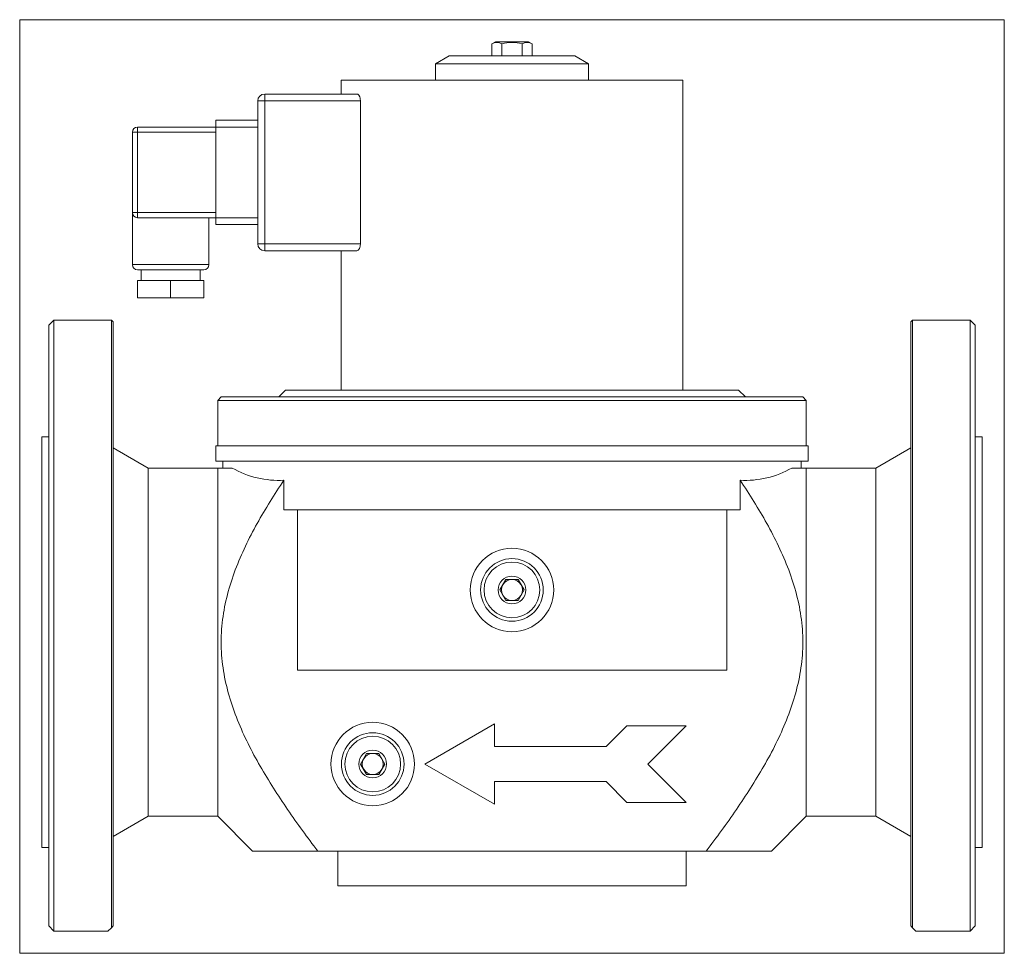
# Model space of a CAD drawing. Extents: x 2.5 to 13.7, y 0.7 to 11.3.
import ezdxf
from ezdxf.xclip import XClip

# ---------------------------------------------------------------- set-up
doc = ezdxf.new("R2010")
doc.units = 0
doc.header["$MEASUREMENT"] = 0
doc.header["$XCLIPFRAME"] = 2
doc.layers.get('0').update_dxf_attribs({"linetype": 'CONTINUOUS'})
for name, color, linetype in [('CEWKA_40-65', 7, 'CONTINUOUS'), ('WA_031_01_00_005', 7, 'CONTINUOUS'), ('WA_031_01_00_010', 7, 'CONTINUOUS'), ('WA_065_01_00_001', 7, 'CONTINUOUS'), ('WA_067_01_02BEZ_', 7, 'CONTINUOUS'), ('Ś-006M6X12SZEŚC_', 7, 'CONTINUOUS')]:
    doc.layers.add(name, color=color, linetype=linetype)

# ---------------------------------------------------------------- blocks, each defined once
blk = doc.blocks.new('SE1')
at = {"layer": 'CEWKA_40-65', "color": 7, "linetype": 'CONTINUOUS', "lineweight": 0}
for p, q in [((10.027, 10.567), (6.168, 10.567)), ((6.168, 10.567), (6.168, 10.41)), ((10.027, 7.063), (10.027, 10.567)), ((5.302, 10.41), (6.345, 10.41)), ((5.302, 10.331), (5.302, 10.41)), ((5.223, 8.717), (5.223, 10.331)), ((5.302, 10.331), (5.223, 10.331)), ((6.384, 10.331), (5.302, 10.331)), ((5.302, 10.331), (5.302, 8.717)), ((6.384, 10.331), (6.384, 8.717)), ((3.865, 9.977), (3.865, 10.036)), ((3.865, 10.036), (4.751, 10.036)), ((4.751, 10.036), (4.751, 10.114)), ((4.751, 10.114), (5.223, 10.114)), ((5.223, 10.036), (4.751, 10.036)), ((4.751, 9.012), (4.751, 10.036)), ((3.865, 9.977), (3.806, 9.977)), ((3.806, 9.071), (3.806, 9.977)), ((4.751, 9.977), (3.865, 9.977)), ((3.865, 9.977), (3.865, 9.071)), ((3.865, 9.071), (3.806, 9.071)), ((3.806, 9.071), (3.806, 8.481)), ((3.865, 9.071), (3.865, 9.012)), ((3.865, 9.071), (4.751, 9.071)), ((4.751, 9.012), (3.865, 9.012)), ((4.672, 8.481), (4.672, 9.012)), ((4.751, 8.933), (4.751, 9.012)), ((4.751, 9.012), (5.223, 9.012)), ((5.223, 8.933), (4.751, 8.933)), ((5.302, 8.717), (5.223, 8.717)), ((5.302, 8.717), (6.384, 8.717)), ((5.302, 8.717), (5.302, 8.638)), ((6.345, 8.638), (5.302, 8.638)), ((6.168, 8.638), (6.168, 7.063)), ((3.806, 8.481), (4.672, 8.481)), ((4.613, 8.422), (3.865, 8.422)), ((3.904, 8.422), (3.904, 8.303)), ((4.574, 8.303), (4.574, 8.422)), ((3.865, 8.107), (3.865, 8.303)), ((4.239, 8.303), (3.865, 8.303)), ((4.613, 8.303), (4.239, 8.303)), ((4.239, 8.107), (4.239, 8.303)), ((4.613, 8.107), (4.613, 8.303)), ((4.239, 8.107), (3.865, 8.107)), ((4.613, 8.107), (4.239, 8.107))]:
    blk.add_line(p, q, dxfattribs=at)
for centre, radius, start, end in [((5.302, 10.331), 0.0787, 90, 180), ((3.865, 9.977), 0.0591, 90, 180), ((3.865, 9.071), 0.0591, 180, 270), ((5.302, 8.717), 0.0787, 180, 270), ((3.865, 8.481), 0.0591, 180, 270), ((4.613, 8.481), 0.0591, 270, 360)]:
    blk.add_arc(centre, radius, start, end, dxfattribs=at)
for points, knots in [([(6.384, 10.331), (6.384, 10.336), (6.383, 10.342), (6.382, 10.352), (6.381, 10.358), (6.378, 10.372), (6.375, 10.381), (6.369, 10.392), (6.367, 10.395), (6.363, 10.4), (6.361, 10.402), (6.357, 10.406), (6.354, 10.407), (6.35, 10.409), (6.348, 10.41), (6.345, 10.41)], [0, 0, 0, 0, 0.125, 0.125, 0.25, 0.25, 0.5, 0.5, 0.625, 0.625, 0.75, 0.75, 0.875, 0.875, 1, 1, 1, 1]), ([(6.345, 8.638), (6.35, 8.638), (6.354, 8.64), (6.363, 8.647), (6.368, 8.653), (6.373, 8.663), (6.375, 8.667), (6.378, 8.676), (6.379, 8.68), (6.381, 8.69), (6.382, 8.695), (6.383, 8.706), (6.384, 8.711), (6.384, 8.717)], [0, 0, 0, 0, 0.25, 0.25, 0.5, 0.5, 0.625, 0.625, 0.75, 0.75, 0.875, 0.875, 1, 1, 1, 1])]:
    blk.add_open_spline(points, degree=3, knots=knots, dxfattribs=at)
at = {"layer": 'WA_031_01_00_005', "color": 7, "linetype": 'CONTINUOUS', "lineweight": 0}
for p, q in [((7.389, 10.843), (7.231, 10.752)), ((7.389, 10.843), (8.806, 10.843)), ((8.964, 10.752), (8.806, 10.843)), ((8.964, 10.752), (7.231, 10.752)), ((7.231, 10.752), (7.231, 10.567)), ((8.964, 10.567), (8.964, 10.752))]:
    blk.add_line(p, q, dxfattribs=at)
at = {"layer": 'WA_031_01_00_010', "color": 7, "linetype": 'CONTINUOUS', "lineweight": 0}
for p, q in [((7.961, 4.803), (8.029, 4.922)), ((8.029, 4.922), (8.166, 4.922)), ((8.166, 4.922), (8.234, 4.803)), ((8.029, 4.685), (7.961, 4.803)), ((8.234, 4.803), (8.166, 4.685)), ((8.166, 4.685), (8.029, 4.685)), ((6.386, 2.835), (6.454, 2.953)), ((6.454, 2.953), (6.591, 2.953)), ((6.591, 2.953), (6.659, 2.835)), ((6.454, 2.717), (6.386, 2.835)), ((6.659, 2.835), (6.591, 2.717)), ((6.591, 2.717), (6.454, 2.717))]:
    blk.add_line(p, q, dxfattribs=at)
for centre, radius in [((8.097, 4.803), 0.354), ((8.097, 4.803), 0.315), ((8.097, 4.803), 0.157), ((6.523, 2.835), 0.354), ((6.523, 2.835), 0.315), ((6.523, 2.835), 0.157)]:
    blk.add_circle(centre, radius, dxfattribs=at)
for centre, start, end in [((8.097, 4.803), 90, 150), ((8.097, 4.803), 30, 90), ((8.097, 4.803), 150, 210), ((8.097, 4.803), 330, 30), ((8.097, 4.803), 210, 270), ((8.097, 4.803), 270, 330), ((6.523, 2.835), 150, 210), ((6.523, 2.835), 90, 150), ((6.523, 2.835), 30, 90), ((6.523, 2.835), 330, 30), ((6.523, 2.835), 210, 270), ((6.523, 2.835), 270, 330)]:
    blk.add_arc(centre, 0.118, start, end, dxfattribs=at)
at = {"layer": 'WA_065_01_00_001', "color": 7, "linetype": 'CONTINUOUS', "lineweight": 0}
for p, q in [((5.538, 7.063), (5.46, 6.985)), ((10.656, 7.063), (5.538, 7.063)), ((10.735, 6.985), (10.656, 7.063)), ((4.81, 6.985), (4.771, 6.945)), ((4.771, 6.945), (4.771, 6.433)), ((11.424, 6.945), (4.771, 6.945)), ((4.81, 6.985), (11.385, 6.985)), ((11.424, 6.945), (11.385, 6.985)), ((11.424, 6.433), (11.424, 6.945))]:
    blk.add_line(p, q, dxfattribs=at)
at = {"layer": 'WA_067_01_02BEZ_', "color": 7, "linetype": 'CONTINUOUS', "lineweight": 0}
for p, q in [((2.92, 7.855), (2.861, 7.796)), ((2.861, 1.004), (2.861, 7.796)), ((2.92, 0.945), (2.92, 7.855)), ((3.57, 7.855), (2.92, 7.855)), ((3.57, 0.985), (3.57, 7.855)), ((3.59, 7.835), (3.57, 7.855)), ((3.59, 1.004), (3.59, 7.835)), ((12.625, 7.855), (12.605, 7.835)), ((12.605, 1.004), (12.605, 7.835)), ((12.625, 0.985), (12.625, 7.855)), ((13.275, 7.855), (12.625, 7.855)), ((13.275, 7.855), (13.275, 0.945)), ((13.334, 7.796), (13.275, 7.855)), ((13.334, 7.796), (13.334, 1.004)), ((2.782, 6.536), (2.782, 1.89)), ((2.861, 6.536), (2.782, 6.536)), ((13.412, 6.536), (13.334, 6.536)), ((13.412, 6.536), (13.412, 1.89)), ((3.983, 6.181), (3.59, 6.409)), ((4.751, 6.433), (11.444, 6.433)), ((4.751, 6.433), (4.751, 6.26)), ((11.444, 6.26), (11.444, 6.433)), ((12.605, 6.409), (12.212, 6.181)), ((11.444, 6.26), (4.751, 6.26)), ((4.83, 6.26), (4.83, 6.181)), ((11.365, 6.181), (11.365, 6.26)), ((3.983, 2.244), (3.983, 6.181)), ((4.771, 6.181), (3.983, 6.181)), ((4.934, 6.181), (4.771, 6.181)), ((4.771, 6.181), (4.771, 2.244)), ((11.261, 6.181), (11.424, 6.181)), ((11.424, 6.181), (11.424, 2.244)), ((12.212, 6.181), (11.424, 6.181)), ((12.212, 6.181), (12.212, 2.244)), ((5.519, 5.709), (5.519, 6.044)), ((10.675, 5.709), (10.675, 6.044)), ((10.675, 5.709), (5.519, 5.709)), ((5.671, 3.898), (5.671, 5.709)), ((10.524, 3.898), (10.524, 5.709)), ((5.671, 3.898), (10.524, 3.898)), ((7.901, 3.29), (7.113, 2.835)), ((7.901, 3.032), (7.901, 3.29)), ((9.397, 3.268), (9.16, 3.032)), ((10.066, 3.268), (9.397, 3.268)), ((9.633, 2.835), (10.066, 3.268)), ((9.16, 3.032), (7.901, 3.032)), ((7.113, 2.835), (7.901, 2.38)), ((10.066, 2.402), (9.633, 2.835)), ((7.901, 2.638), (9.16, 2.638)), ((7.901, 2.38), (7.901, 2.638)), ((9.16, 2.638), (9.397, 2.402)), ((9.397, 2.402), (10.066, 2.402)), ((3.59, 2.017), (3.983, 2.244)), ((3.983, 2.244), (4.771, 2.244)), ((4.771, 2.244), (5.164, 1.851)), ((11.03, 1.851), (11.424, 2.244)), ((11.424, 2.244), (12.212, 2.244)), ((12.212, 2.244), (12.605, 2.017)), ((2.782, 1.89), (2.861, 1.89)), ((5.902, 1.851), (5.164, 1.851)), ((10.292, 1.851), (5.902, 1.851)), ((6.129, 1.851), (6.129, 1.457)), ((10.066, 1.457), (10.066, 1.851)), ((10.292, 1.851), (11.03, 1.851)), ((13.334, 1.89), (13.412, 1.89)), ((6.129, 1.457), (10.066, 1.457)), ((2.861, 1.004), (2.92, 0.945)), ((3.57, 0.985), (3.59, 1.004)), ((12.605, 1.004), (12.625, 0.985)), ((13.275, 0.945), (13.334, 1.004)), ((2.92, 0.945), (3.53, 0.945)), ((3.57, 0.985), (3.53, 0.945)), ((12.664, 0.945), (12.625, 0.985)), ((13.275, 0.945), (12.664, 0.945))]:
    blk.add_line(p, q, dxfattribs=at)
for centre in [(8.097, 4.803), (6.523, 2.835)]:
    blk.add_circle(centre, 0.472, dxfattribs=at)
for centre, start, end in [((5.458, 7.099), 240.2246, 273.3119), ((10.737, 7.099), 266.6881, 299.7754)]:
    blk.add_arc(centre, 1.057, start, end, dxfattribs=at)
for points in [[(5.902, 1.851), (5.785, 2.004), (5.671, 2.16), (5.452, 2.48), (5.347, 2.643), (5.155, 2.978), (5.068, 3.15), (4.924, 3.509), (4.867, 3.697), (4.821, 3.983), (4.812, 4.079), (4.809, 4.273), (4.814, 4.372), (4.85, 4.66), (4.901, 4.847), (5.039, 5.213), (5.123, 5.386), (5.31, 5.722), (5.412, 5.884), (5.519, 6.044)], [(10.292, 1.851), (10.409, 2.004), (10.524, 2.16), (10.743, 2.48), (10.848, 2.643), (11.04, 2.978), (11.127, 3.15), (11.271, 3.509), (11.328, 3.697), (11.374, 3.983), (11.383, 4.079), (11.386, 4.273), (11.381, 4.372), (11.344, 4.66), (11.294, 4.847), (11.156, 5.213), (11.071, 5.386), (10.885, 5.722), (10.783, 5.884), (10.675, 6.044)]]:
    blk.add_open_spline(points, degree=3, knots=[0, 0, 0, 0, 0.125, 0.125, 0.25, 0.25, 0.375, 0.375, 0.5, 0.5, 0.5625, 0.5625, 0.625, 0.625, 0.75, 0.75, 0.875, 0.875, 1, 1, 1, 1], dxfattribs=at)
at = {"layer": 'Ś-006M6X12SZEŚC_', "color": 7, "linetype": 'CONTINUOUS', "lineweight": 0}
for p, q in [((7.912, 11), (7.87, 10.976)), ((7.87, 10.976), (7.87, 10.843)), ((7.912, 11), (8.283, 11)), ((7.984, 10.976), (7.984, 10.843)), ((8.211, 10.976), (8.211, 10.843)), ((8.325, 10.976), (8.283, 11)), ((8.325, 10.976), (8.325, 10.843))]:
    blk.add_line(p, q, dxfattribs=at)
for centre, radius, start, end in [((7.927, 10.892), 0.101, 55.9737, 124.1066), ((8.097, 10.614), 0.379, 72.589, 107.4311), ((8.268, 10.892), 0.101, 55.9028, 124.0571)]:
    blk.add_arc(centre, radius, start, end, dxfattribs=at)

msp = doc.modelspace()

# ---------------------------------------------------------------- block references
at = {"color": 0, "lineweight": 0}
ref = msp.add_blockref('SE1', (0, 0), dxfattribs=at)
XClip(ref).set_block_clipping_path([(2.5324485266, 0.6951433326), (13.6623702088, 11.2502615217)])
ref.dxf.unprotected_set("ltscale", 0)

doc.saveas('drawing.dxf')
